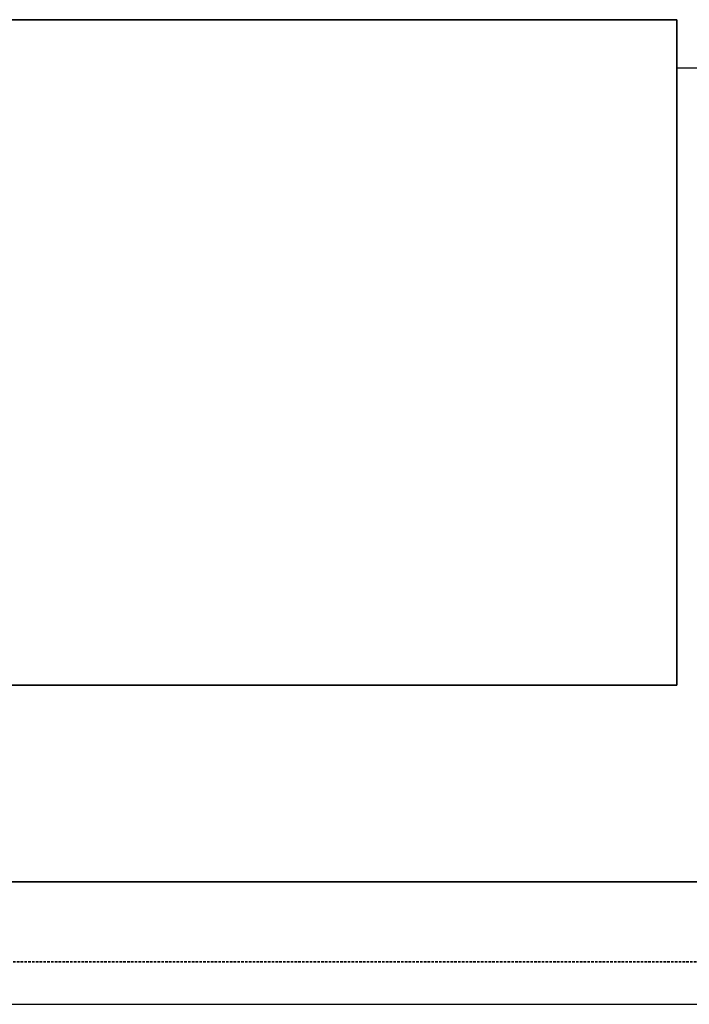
# Model space of a CAD drawing. Header units: millimetres. Extents: x -727 to 69715, y -15705 to 98123.
# Tile 55 of 256: x 20999 to 21502, y -15705 to -14965. Entities that reach past the tile are written whole.
import ezdxf

# ---------------------------------------------------------------- set-up
doc = ezdxf.new("R2010")
doc.units = ezdxf.units.MM
doc.linetypes.add('VERDECKT', pattern=[9.525, 6.35, -3.175])
for name, color, linetype, lineweight in [('UT_POTRUBI - PŘÍVOD', 1, 'Continuous', 35), ('UT_SCHÉMA_SYMBOLY', 7, 'Continuous', 25), ('UT_SCHÉMA_ZPÁTEČKA', 172, 'VERDECKT', 35), ('UT_ZAŘÍZENÍ - OT', 3, 'Continuous', 35)]:
    doc.layers.add(name, color=color, linetype=linetype, lineweight=lineweight)

msp = doc.modelspace()

# ---------------------------------------------------------------- linework, layer by layer
msp.add_line((-727.45, -15704.69), (68024.28, -15704.69))
at = {"layer": 'UT_POTRUBI - PŘÍVOD'}
msp.add_line((20928.38, -15612.78), (21987.34, -15612.78), dxfattribs=at)
at = {"layer": 'UT_SCHÉMA_SYMBOLY'}
msp.add_line((21574.81, -15001.4), (21492.93, -15001.4), dxfattribs=at)
at = {"layer": 'UT_SCHÉMA_ZPÁTEČKA', "ltscale": 0.3}
msp.add_line((20859.9, -15672.7), (21987.34, -15672.7), dxfattribs=at)
at = {"layer": 'UT_ZAŘÍZENÍ - OT', "linetype": 'Continuous'}
for p, q in [((21492.93, -14964.86), (20792.93, -14964.86)), ((21492.93, -15464.86), (21492.93, -14964.86)), ((20792.93, -15464.86), (21492.93, -15464.86))]:
    msp.add_line(p, q, dxfattribs=at)

doc.saveas('drawing.dxf')
